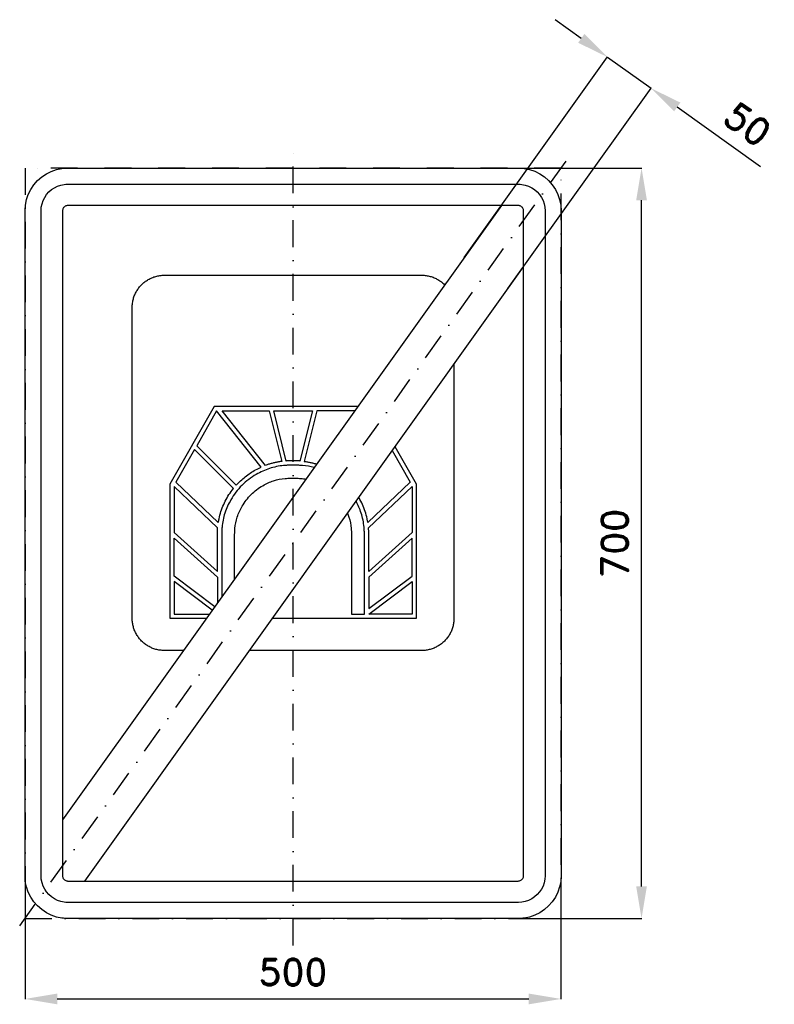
# Model space of a CAD drawing. Header units: millimetres. Extents: x -255 to 449, y -430 to 488.
import ezdxf

# ---------------------------------------------------------------- set-up
doc = ezdxf.new("R2010")
doc.units = ezdxf.units.MM
doc.header["$LTSCALE"] = 5
doc.linetypes.add('ČERCHOVANÁX2', pattern=[2, 1, -0.5, 0, -0.5])
doc.layers.add('Kóty', color=2, linetype='Continuous')
doc.layers.add('Značka', color=7, linetype='Continuous')
doc.styles.get("Standard").update_dxf_attribs({"font": 'romand.shx', "height": 25})
doc.dimstyles.get("Standard").update_dxf_attribs({"dimtxt": 25, "dimasz": 30, "dimexe": 0.18, "dimexo": 0.0625, "dimgap": 12.5, "dimtad": 1, "dimdec": 0, "dimzin": 0, "dimdsep": 46, "dimtxsty": 'Standard', "dimcen": 0.09, "dimadec": 0, "dimazin": 0, "dimtfac": 1, "dimtdec": 0, "dimtofl": 0, "dimtmove": 0, "dimatfit": 3, "dimfxl": 1, "dimtolj": 1, "dimtzin": 0, "dimarcsym": 0})

# ---------------------------------------------------------------- blocks, each defined once
blk = doc.blocks.new('*D1')
at = {"layer": 'Defpoints', "color": 0, "transparency": 16777216}
for p in [(-250, -310), (249.8, -312.89655), (249.8, -425)]:
    blk.add_point(p, dxfattribs=at)
at = {"layer": 'Kóty', "color": 0, "lineweight": -2, "transparency": 16777216}
for p, q in [((-250, -310.0625), (-250, -425.18)), ((249.8, -312.95905), (249.8, -425.18)), ((-220, -425), (219.8, -425))]:
    blk.add_line(p, q, dxfattribs=at)
at = {"layer": 'Kóty', "color": 0, "transparency": 16777216}
for points in [[(-220, -420), (-220, -430), (-250, -425)], [(219.8, -420), (219.8, -430), (249.8, -425)]]:
    blk.add_solid(points, dxfattribs=at)
at = {"layer": 'Kóty', "color": 0, "transparency": 16777216, "insert": (-0.1, -400), "char_height": 25, "attachment_point": 5}
blk.add_mtext('\\A1;500', dxfattribs=at)
blk = doc.blocks.new('*D2')
at = {"layer": 'Defpoints', "color": 0, "transparency": 16777216}
for p in [(185.2, 350), (325, 350), (210, -350)]:
    blk.add_point(p, dxfattribs=at)
at = {"layer": 'Kóty', "color": 0, "lineweight": -2, "transparency": 16777216}
for p, q in [((185.26, 350), (325.18, 350)), ((325, -320), (325, 320)), ((210.06, -350), (325.18, -350))]:
    blk.add_line(p, q, dxfattribs=at)
at = {"layer": 'Kóty', "color": 0, "transparency": 16777216}
for points in [[(320, 320), (330, 320), (325, 350)], [(320, -320), (330, -320), (325, -350)]]:
    blk.add_solid(points, dxfattribs=at)
at = {"layer": 'Kóty', "color": 0, "transparency": 16777216, "insert": (300, 0), "char_height": 25, "attachment_point": 5, "rotation": 90}
blk.add_mtext('\\A1;700', dxfattribs=at)
blk = doc.blocks.new('*D3')
at = {"layer": 'Defpoints', "color": 0, "transparency": 16777216}
for p in [(333.88, 424.42), (159.64, 266.5), (200.32, 237.44)]:
    blk.add_point(p, dxfattribs=at)
at = {"layer": 'Kóty', "color": 0, "lineweight": -2, "transparency": 16777216}
for p, q in [((268.78, 470.92), (244.37, 488.35)), ((159.67, 266.55), (293.3, 453.63)), ((200.36, 237.49), (333.98, 424.57)), ((358.29, 406.98), (435.98, 351.49))]:
    blk.add_line(p, q, dxfattribs=at)
at = {"layer": 'Kóty', "color": 0, "transparency": 16777216}
for points in [[(271.69, 474.99), (265.88, 466.85), (293.19, 453.48)], [(361.2, 411.05), (355.39, 402.91), (333.88, 424.42)]]:
    blk.add_solid(points, dxfattribs=at)
at = {"layer": 'Kóty', "color": 0, "transparency": 16777216, "insert": (423.87, 390.86), "char_height": 25, "attachment_point": 5, "rotation": 324.46233}
blk.add_mtext('\\A1;50', dxfattribs=at)

msp = doc.modelspace()

# ---------------------------------------------------------------- linework, layer by layer
at = {"layer": 'Kóty'}
msp.add_lwpolyline([(293.19, 453.48), (333.88, 424.42)], dxfattribs=at)
at = {"layer": 'Značka', "color": 6, "linetype": 'ČERCHOVANÁX2', "ltscale": 5}
for points in [[(0, -375), (0, 375)], [(-254.95, -356.93), (254.95, 356.93)]]:
    msp.add_lwpolyline(points, dxfattribs=at)
at = {"layer": 'Značka', "color": 5}
for points in [[(-210, -350), (-210.2, -350), (-210.3, -350, -0.032172), (-215.5, -349.64), (-220.6, -348.58), (-225.5, -346.92), (-230.1, -344.59), (-234.4, -341.71), (-238.3, -338.28), (-241.7, -334.4), (-244.6, -330.09), (-246.9, -325.46), (-248.6, -320.55), (-249.7, -315.48), (-250, -310.31), (-250, -310.16), (-250, -310), (-250, 310), (-250, 310.16), (-250, 310.31), (-249.6, 315.48), (-248.6, 320.56), (-246.9, 325.46), (-244.6, 330.09), (-241.7, 334.4), (-238.3, 338.28), (-234.4, 341.72), (-230.1, 344.59), (-225.5, 346.91), (-220.6, 348.58), (-215.5, 349.65, -0.036731), (-210.3, 350), (-210.2, 350), (-210, 350), (210, 350), (210.2, 350), (210.3, 350, -0.032172), (215.5, 349.64), (220.6, 348.58), (225.5, 346.92), (230.1, 344.59), (234.4, 341.71), (238.3, 338.28), (241.7, 334.4), (244.6, 330.09), (246.9, 325.46), (248.6, 320.56), (249.7, 315.48), (250, 310.31), (250, 310.16), (250, 310), (250, -310), (250, -310.16), (250, -310.31), (249.6, -315.48), (248.6, -320.55), (246.9, -325.46), (244.6, -330.09), (241.7, -334.4), (238.3, -338.28), (234.4, -341.72), (230.1, -344.59), (225.5, -346.91), (220.6, -348.58), (215.5, -349.65, -0.036734), (210.3, -350), (210.2, -350), (210, -350), (-210, -350)], [(-210, -335), (-210.1, -335), (-210.2, -335, -0.03216), (-213.4, -334.77), (-216.6, -334.11), (-219.7, -333.08), (-222.6, -331.62), (-225.3, -329.82), (-227.7, -327.68), (-229.8, -325.25), (-231.6, -322.56), (-233.1, -319.66), (-234.1, -316.6), (-234.8, -313.42), (-235, -310.2), (-235, -310.1), (-235, -310), (-235, 310), (-235, 310.1), (-235, 310.2), (-234.8, 313.42), (-234.1, 316.6), (-233.1, 319.67), (-231.6, 322.56), (-229.8, 325.25), (-227.7, 327.68), (-225.3, 329.82), (-222.6, 331.62), (-219.7, 333.07), (-216.6, 334.11), (-213.4, 334.78, -0.036729), (-210.2, 335), (-210.1, 335), (-210, 335), (210, 335), (210.1, 335), (210.2, 335, -0.032179), (213.4, 334.77), (216.6, 334.11), (219.7, 333.08), (222.6, 331.62), (225.3, 329.82), (227.7, 327.68), (229.8, 325.25), (231.6, 322.56), (233.1, 319.66), (234.1, 316.6), (234.8, 313.42), (235, 310.2), (235, 310.1), (235, 310), (235, -310), (235, -310.1), (235, -310.2), (234.8, -313.42), (234.1, -316.6), (233.1, -319.66), (231.6, -322.56), (229.8, -325.25), (227.7, -327.68), (225.3, -329.82), (222.6, -331.62), (219.7, -333.07), (216.6, -334.11), (213.4, -334.78), (210.2, -335), (210.1, -335), (210, -335), (-210, -335)], [(-120, -100), (-120.12, -100), (-120.24, -100, -0.032179), (-124.11, -99.73, -0.03545), (-127.92, -98.94, -0.036265), (-131.6, -97.69, -0.034416), (-135.07, -95.94, -0.033726), (-138.3, -93.79, -0.034084), (-141.21, -91.21, -0.034206), (-143.79, -88.3, -0.034232), (-145.94, -85.07, -0.034049), (-147.68, -81.6, -0.033414), (-148.94, -77.92, -0.034126), (-149.74, -74.11, -0.036749), (-150, -70.24), (-150, -70.12), (-150, -70), (-150, 220), (-150, 220.12), (-150, 220.24, -0.03218), (-149.73, 224.11, -0.035444), (-148.94, 227.92, -0.036268), (-147.69, 231.6, -0.03441), (-145.94, 235.07, -0.03371), (-143.78, 238.3, -0.034082), (-141.21, 241.21, -0.034212), (-138.3, 243.79, -0.034232), (-135.07, 245.94, -0.034029), (-131.59, 247.68, -0.033416), (-127.92, 248.94, -0.034113), (-124.11, 249.74, -0.036749), (-120.24, 250), (-120.12, 250), (-120, 250), (120, 250), (120.12, 250), (120.24, 250, -0.032179), (124.11, 249.73, -0.035456), (127.92, 248.94, -0.036267), (131.6, 247.69, -0.034428), (135.07, 245.94, -0.033733), (138.3, 243.78, -0.034076), (141.21, 241.21, -0.002622), (141.42, 241, -0.002622)], [(150, 166.99), (150, -70), (150, -70.12), (150, -70.24, -0.032179), (149.73, -74.11, -0.035456), (148.94, -77.92, -0.036267), (147.69, -81.6, -0.034428), (145.94, -85.07, -0.033733), (143.78, -88.3, -0.034076), (141.21, -91.21, -0.034203), (138.3, -93.79, -0.034226), (135.07, -95.94, -0.034049), (131.59, -97.68, -0.033417), (127.92, -98.94, -0.034126), (124.11, -99.74, -0.036741), (120.24, -100), (120.12, -100), (120, -100), (-40.71, -100)], [(-89.9, 91), (-53.03, 54.14), (-52.04, 55.21), (-51.04, 56.26, -0.022712), (-46.82, 60.24, -0.021941), (-42.26, 63.83, -0.02274), (-37.43, 67.07, -0.025175), (-32.33, 69.82), (-31.01, 70.44), (-29.7, 71.04), (-71.3, 123.68), (-89.9, 91)], [(-66.15, 123.68), (-22.19, 123.68), (-10.36, 76.37), (-11.15, 76.26), (-11.94, 76.16, 0.012468), (-15.08, 75.63, 0.012044), (-18.19, 74.94, 0.012451), (-21.27, 74.13, 0.013819), (-24.3, 73.16), (-25.05, 72.89), (-25.8, 72.62), (-66.15, 123.68)], [(57.62, 123.68), (22.19, 123.68), (10.36, 76.37), (11.15, 76.26), (11.94, 76.16, -0.012468), (15.08, 75.63, -0.012044), (18.19, 74.94, -0.012451), (21.27, 74.13, -0.003583), (22.06, 73.89)], [(-109.26, 57.01), (-69.7, 19.43, -0.001751), (-69.38, 21.15, -0.00523), (-69.05, 22.87, -0.027342), (-67.23, 29.62, -0.026465), (-64.7, 36.14, -0.027411), (-61.57, 42.41, -0.030338), (-57.76, 48.26), (-56.71, 49.67), (-55.65, 51.05), (-91.97, 87.37), (-109.26, 57.01)], [(19.68, 70.56, 0.050287), (8.77, 72.49, 0.012219), (5.39, 72.72), (2.02, 72.84), (-2.02, 72.84), (-5.39, 72.71, 0.010754), (-8.77, 72.49, 0.055712), (-21.96, 69.78, 0.056163), (-34.3, 64.19, 0.069692), (-47.73, 54.02, 0.068357), (-57.93, 40.56, 0.056428), (-63.6, 28.22, 0.061122), (-66.23, 15.03, 0.0122), (-66.46, 11.66, 0.004078), (-66.58, 8.28), (-66.58, -50.2)], [(-54.47, -33.25), (-54.47, 8.28, -0.003561), (-54.37, 11.02, -0.010733), (-54.19, 13.76, -0.055718), (-51.99, 24.48, -0.056167), (-47.45, 34.51, -0.069687), (-39.18, 45.42, -0.068351), (-28.25, 53.71, -0.056425), (-18.22, 58.31, -0.061123), (-7.5, 60.45, -0.012192), (-4.76, 60.64), (-2.02, 60.74), (2.02, 60.74), (4.76, 60.63, -0.010744), (7.5, 60.45, -0.023121), (12.01, 59.83, -0.023121)], [(109.26, 57.01), (69.7, 19.43), (69.38, 21.15, 0.00523), (69.05, 22.87, 0.027342), (67.23, 29.62, 0.026465), (64.7, 36.14, 0.027411), (61.57, 42.41, 0.002164), (61.33, 42.84, 0.002164)], [(-110.96, 10.08), (-70.61, -26.24), (-70.61, 8.28), (-70.61, 8.59), (-70.61, 8.9, -0.004826), (-70.59, 10.14, -0.004679), (-70.54, 11.38, -0.004857), (-70.48, 12.62, -0.00536), (-70.39, 13.85, -0.000981), (-70.36, 14.16), (-70.33, 14.47), (-110.96, 53.07), (-110.96, 10.08)], [(110.96, 10.08), (70.61, -26.24), (70.61, 8.28), (70.61, 8.59), (70.61, 8.9, 0.004826), (70.59, 10.14, 0.004679), (70.54, 11.38, 0.004857), (70.48, 12.62, 0.00536), (70.39, 13.85), (70.36, 14.16), (70.33, 14.47), (110.96, 53.07), (110.96, 10.08)], [(50.74, 28.02, -0.01923), (52.05, 24.48, -0.061124), (54.19, 13.76, -0.012204), (54.38, 11.02, -0.004073), (54.47, 8.28), (54.47, -65.96), (66.58, -65.96), (66.58, 8.28, 0.00358), (66.45, 11.66, 0.010725), (66.23, 15.03, 0.055715), (63.51, 28.22, 0.049621), (58.72, 39.19)]]:
    msp.add_lwpolyline(points, format="xyb", dxfattribs=at)
at = {"layer": 'Značka', "color": 6, "linetype": 'ČERCHOVANÁX2', "ltscale": 5}
msp.add_lwpolyline([(-250, -350), (250, -350), (250, 350), (-250, 350)], close=True, dxfattribs=at)
at = {"layer": 'Značka', "color": 5}
for points in [[(-210, -315), (210, -315), (210, -315), (210, -315), (210.7, -314.96), (211.3, -314.82), (211.9, -314.62), (212.5, -314.32), (213.1, -313.96), (213.5, -313.54), (214, -313.05), (214.3, -312.51), (214.6, -311.93), (214.8, -311.32), (215, -310.69), (215, -310.04), (215, -310.02), (215, -310), (215, 310), (215, 310.02), (215, 310.04), (215, 310.68), (214.8, 311.32), (214.6, 311.93), (214.3, 312.51), (214, 313.05), (213.5, 313.54), (213.1, 313.96), (212.5, 314.32), (211.9, 314.61), (211.3, 314.82), (210.7, 314.96), (210, 315), (210, 315), (210, 315), (-210, 315), (-210, 315), (-210, 315), (-210.7, 314.96), (-211.3, 314.82), (-211.9, 314.62), (-212.5, 314.32), (-213.1, 313.96), (-213.5, 313.54), (-214, 313.05), (-214.3, 312.51), (-214.6, 311.93), (-214.8, 311.32), (-215, 310.68), (-215, 310.04), (-215, 310.02), (-215, 310), (-215, -310), (-215, -310.02), (-215, -310.04), (-215, -310.69), (-214.8, -311.32), (-214.6, -311.93), (-214.3, -312.51), (-214, -313.05), (-213.5, -313.54), (-213.1, -313.97), (-212.5, -314.32), (-211.9, -314.61), (-211.3, -314.82), (-210.7, -314.96), (-210, -315), (-210, -315), (-210, -315)], [(-73.64, 127.72), (-115, 55.09), (-115, -70), (-80.72, -70)], [(60.51, 127.72), (-73.64, 127.72)], [(-18.03, 123.68), (18.03, 123.68), (6.3, 76.74), (6.09, 76.76), (5.87, 76.77), (5.01, 76.81), (4.16, 76.84), (3.3, 76.87), (2.45, 76.88), (2.23, 76.88), (2.02, 76.88), (-2.02, 76.88), (-2.23, 76.88), (-2.45, 76.88), (-3.3, 76.87), (-4.16, 76.84), (-5.01, 76.81), (-5.87, 76.77), (-6.09, 76.76), (-6.3, 76.74), (-18.03, 123.68)], [(-19.28, -70), (0, -70), (115, -70), (115, 55.09), (95.07, 90.09)], [(92.49, 86.47), (109.26, 57.01)], [(-110.96, 4.65), (-70.61, -31.67), (-70.61, -55.85)], [(-72.97, -59.15), (-110.96, -30.66), (-110.96, 4.65)], [(110.96, 4.65), (70.61, -31.67), (70.61, -60.92), (110.96, -30.66), (110.96, 4.65)], [(-75.32, -62.44), (-110.96, -35.7), (-110.96, -65.96)], [(110.96, -65.96), (70.61, -65.96), (110.96, -35.7), (110.96, -65.96)], [(-110.96, -65.96), (-77.84, -65.96)], [(-102.15, -100), (-120, -100)]]:
    msp.add_lwpolyline(points, dxfattribs=at)
at = {"layer": 'Značka', "color": 1}
msp.add_lwpolyline([(-194.28, -315), (215, 257.99), (215, 310), (215, 310.02), (215, 310.04), (214.95, 310.68), (214.82, 311.32), (214.62, 311.93), (214.32, 312.51), (213.96, 313.05), (213.54, 313.54), (213.05, 313.96), (212.51, 314.32), (211.93, 314.61), (211.9, 314.62), (211.87, 314.64), (211.75, 314.68), (211.63, 314.73), (211.48, 314.78), (211.32, 314.82), (211.16, 314.87), (211, 314.9), (210.84, 314.93), (210.68, 314.96), (210.52, 314.98), (210.36, 314.99), (210.23, 315), (210.1, 315), (210.07, 315), (210.04, 315), (210.02, 315), (210, 315), (194.28, 315), (-215, -257.99), (-215, -310), (-215, -310.02), (-215, -310.04), (-214.96, -310.69), (-214.82, -311.32), (-214.62, -311.93), (-214.32, -312.51), (-213.96, -313.05), (-213.54, -313.54), (-213.05, -313.97), (-212.51, -314.32), (-211.93, -314.61), (-211.32, -314.82), (-211.29, -314.83), (-211.26, -314.84), (-211.13, -314.87), (-211, -314.9), (-210.84, -314.93), (-210.68, -314.96), (-210.52, -314.98), (-210.36, -314.99), (-210.23, -315), (-210.1, -315), (-210.07, -315), (-210.04, -315), (-210.02, -315), (-210, -315), (-194.28, -315)], dxfattribs=at)

# ---------------------------------------------------------------- dimensions: what is measured, and where the dimension line sits
at = {"layer": 'Kóty'}
dim = msp.add_aligned_dim(p1=(159.64, 266.5), p2=(200.32, 237.44), distance=229.78, dimstyle='Standard', dxfattribs=at)
dim.commit()
dim.dimension.update_dxf_attribs({"geometry": '*D3', "text_midpoint": (423.87, 390.86)})
dim = msp.add_linear_dim(base=(325, 350), p1=(210, -350), p2=(185.2, 350), angle=90, dimstyle='Standard', dxfattribs=at)
dim.commit()
dim.dimension.update_dxf_attribs({"geometry": '*D2', "text_midpoint": (300, 0)})
dim = msp.add_linear_dim(base=(249.8, -425), p1=(-250, -310), p2=(249.8, -312.9), dimstyle='Standard', dxfattribs=at)
dim.commit()
dim.dimension.update_dxf_attribs({"geometry": '*D1', "text_midpoint": (-0.1, -400)})

doc.saveas('drawing.dxf')
